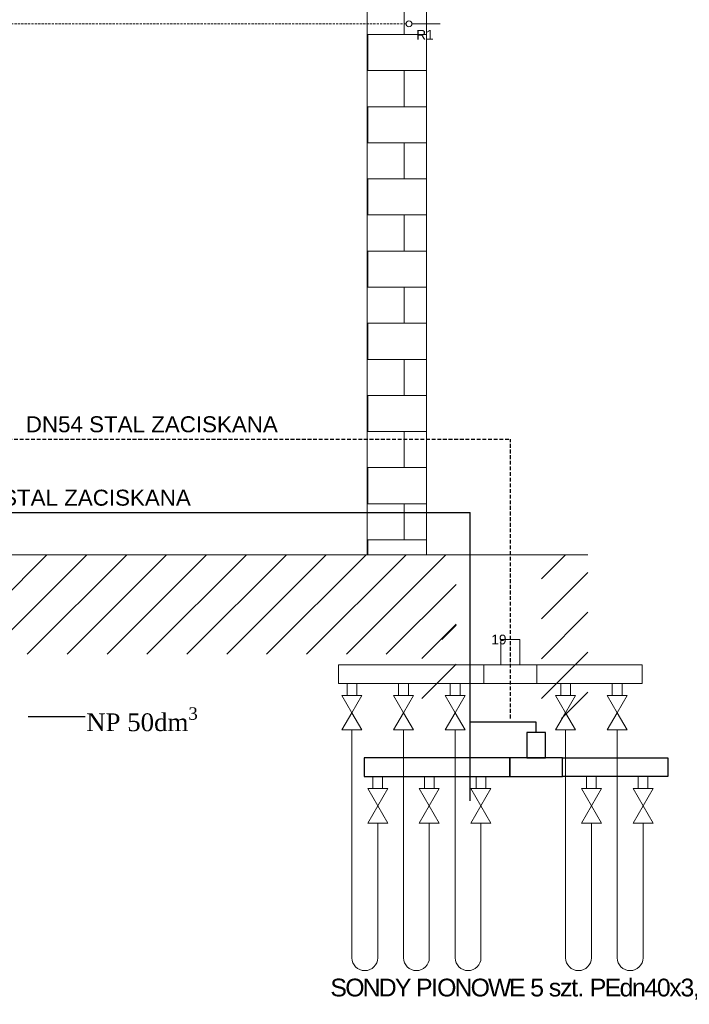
# Model space of a CAD drawing. Header units: millimetres. Extents: x -17122 to 7392, y -6480 to -3200.
# Tile 5 of 70: x -8195 to -7064, y -6237 to -4574. Entities that reach past the tile are written whole.
import ezdxf
from ezdxf import colors
from ezdxf.entities.mleader import LeaderData, LeaderLine
from ezdxf.math import Vec2, Vec3

# ---------------------------------------------------------------- set-up
doc = ezdxf.new("R2010")
doc.units = ezdxf.units.MM
doc.linetypes.add('ÈÁRKOVANÁ', pattern=[19.05, 12.7, -6.35])
for name, color, linetype, lineweight in [('Armatury', 7, 'Continuous', 9), ('AU_apkure', 1, 'Continuous', 30), ('Linia pomocnicza', 4, 'Continuous', 9), ('Przewody elektryczne', 4, 'ÈÁRKOVANÁ', 9), ('Ruroci¹gi (wszystkie)', 1, 'Continuous', 30), ('Tekst', 7, 'Continuous', 9), ('Urządzenia - Armatura', 7, 'Continuous', 20)]:
    doc.layers.add(name, color=color, linetype=linetype, lineweight=lineweight)
doc.styles.add('Arial_____', font='arial.ttf')
doc.styles.get("Standard").update_dxf_attribs({"font": 'arial.ttf'})

# ---------------------------------------------------------------- blocks, each defined once
blk = doc.blocks.new('A$C6C9C092F')
at = {"color": 0, "linetype": 'ByBlock', "lineweight": -2}
for p, q in [((-129, 446), (129, 446)), ((0, 223), (-129, 446)), ((129, 446), (0, 223)), ((-129, 0), (0, 223)), ((0, 223), (129, 0)), ((129, 0), (-129, 0))]:
    blk.add_line(p, q, dxfattribs=at)

msp = doc.modelspace()

# ---------------------------------------------------------------- hatches: boundary and pattern name
at = {"layer": 'Tekst'}
h = msp.add_hatch(dxfattribs=at)
h.set_pattern_fill('AR-B816', color=256, scale=0.3, style=0)
h.set_pattern_definition([(0, (-23029.746, -6915.09), (0, 60.96), []), (90, (-23029.746, -6915.09), (-60.96, 60.96), [60.96, -60.96])])
h.paths.add_polyline_path([(-7608.2, -5477.2), (-7508.2, -5477.2), (-7508.2, -4362.2), (-7608.2, -4362.2)])

# ---------------------------------------------------------------- linework, layer by layer
at = {"color": 150}
for p, q in [((-7367.5, -5820.2), (-7613, -5820.2)), ((-7613, -5820.2), (-7613, -5851.9)), ((-7367.5, -5851.9), (-7367.5, -5820.2)), ((-7278.1, -5851.9), (-7278.1, -5820.2)), ((-7278.1, -5820.2), (-7100.3, -5820.2)), ((-7100.3, -5820.2), (-7100.3, -5851.9)), ((-7613, -5851.9), (-7367.5, -5851.9)), ((-7100.3, -5851.9), (-7278.1, -5851.9))]:
    msp.add_line(p, q, dxfattribs=at)
for points in [[(-7338.7, -5777.7), (-7338.7, -5820.2), (-7306.9, -5820.2), (-7306.9, -5777.7)], [(-7367.5, -5851.9), (-7278.1, -5851.9), (-7278.1, -5820.2), (-7367.5, -5820.2)]]:
    msp.add_lwpolyline(points, close=True, dxfattribs=at)
at = {"layer": 'Armatury'}
msp.add_line((-7532.5, -4580.5), (-7484.7, -4580.5), dxfattribs=at)
at = {"layer": 'AU_apkure', "lineweight": 20}
for p, q in [((-7411, -5663), (-7656.6, -5663)), ((-7656.6, -5663), (-7656.6, -5694.8)), ((-7411, -5694.8), (-7411, -5663)), ((-7321.7, -5694.8), (-7321.7, -5663)), ((-7321.7, -5663), (-7143.9, -5663)), ((-7143.9, -5663), (-7143.9, -5694.8)), ((-7656.6, -5694.8), (-7411, -5694.8)), ((-7143.9, -5694.8), (-7321.7, -5694.8))]:
    msp.add_line(p, q, dxfattribs=at)
for points in [[(-7382.2, -5620.6), (-7382.2, -5663), (-7350.5, -5663), (-7350.5, -5620.6)], [(-7411, -5694.8), (-7321.7, -5694.8), (-7321.7, -5663), (-7411, -5663)]]:
    msp.add_lwpolyline(points, close=True, dxfattribs=at)
at = {"layer": 'Linia pomocnicza', "color": 0}
for p, q in [((-8316.7, -5645.3), (-8148.6, -5477.2)), ((-8249.3, -5645.3), (-8081.3, -5477.2)), ((-8182, -5645.3), (-8013.9, -5477.2)), ((-8114.6, -5645.3), (-7946.6, -5477.2)), ((-8047.3, -5645.3), (-7879.2, -5477.2)), ((-7979.9, -5645.3), (-7811.9, -5477.2)), ((-7912.6, -5645.3), (-7744.5, -5477.2)), ((-7845.2, -5645.3), (-7677.2, -5477.2)), ((-7777.9, -5645.3), (-7609.8, -5477.2)), ((-7710.5, -5645.3), (-7542.5, -5477.2)), ((-7643.2, -5645.3), (-7475.1, -5477.2)), ((-7314, -5518.2), (-7273.1, -5477.2)), ((-7314, -5585.5), (-7235.7, -5507.2)), ((-7575.8, -5645.3), (-7457.8, -5527.3)), ((-7314, -5652.9), (-7235.7, -5574.5)), ((-7515.7, -5652.6), (-7457.8, -5594.7)), ((-7482.2, -5620.6), (-7457.8, -5596.2)), ((-7314, -5720.2), (-7235.7, -5641.9)), ((-7515.7, -5719.9), (-7457.8, -5662)), ((-7280.2, -5753.7), (-7235.7, -5709.2))]:
    msp.add_line(p, q, dxfattribs=at)
msp.add_circle((-7537.5, -4580.5), 5, dxfattribs=at)
at = {"layer": 'Przewody elektryczne', "color": 7, "ltscale": 0.3}
msp.add_line((-7542.5, -4580.5), (-9008.2, -4580.5), dxfattribs=at)
at = {"layer": 'Ruroci¹gi (wszystkie)', "linetype": 'ÈÁRKOVANÁ', "ltscale": 0.5}
for p in [(-8508.8, -5282), (-7366.4, -5753.7)]:
    msp.add_line(p, (-7366.4, -5282), dxfattribs=at)
at = {"layer": 'Ruroci¹gi (wszystkie)', "color": 4, "ltscale": 0.5}
for p in [(-8932.6, -5406.1), (-7434.3, -5893.1)]:
    msp.add_line(p, (-7434.3, -5406.1), dxfattribs=at)
at = {"layer": 'Ruroci¹gi (wszystkie)', "color": 4, "lineweight": 30, "ltscale": 0.5}
for p, q in [((-7322.8, -5760), (-7434.3, -5760)), ((-7322.8, -5777.7), (-7322.8, -5760))]:
    msp.add_line(p, q, dxfattribs=at)
at = {"layer": 'Tekst'}
for p, q in [((-7608.2, -5477.2), (-7608.2, -4362.2)), ((-7508.2, -5477.2), (-7508.2, -4362.2)), ((-10209.1, -5477.2), (-7235.7, -5477.2))]:
    msp.add_line(p, q, dxfattribs=at)
at = {"layer": 'Urządzenia - Armatura'}
for p, q in [((-7633.9, -5773.2), (-7633.9, -6158)), ((-7546.7, -5773.2), (-7546.7, -6158)), ((-7459.6, -5773.2), (-7459.6, -6158)), ((-7273.1, -5773.2), (-7273.1, -6158)), ((-7186, -5773.2), (-7186, -6158)), ((-7590.3, -5930.3), (-7590.3, -6158)), ((-7503.2, -5930.3), (-7503.2, -6158)), ((-7416, -5930.3), (-7416, -6158)), ((-7229.6, -5930.3), (-7229.6, -6158)), ((-7142.4, -5930.3), (-7142.4, -6158))]:
    msp.add_line(p, q, dxfattribs=at)
at = {"layer": 'Urządzenia - Armatura', "lineweight": 5}
for points in [[(-7642.1, -5715), (-7625.6, -5715), (-7625.6, -5694.8), (-7642.1, -5694.8)], [(-7555, -5715), (-7538.5, -5715), (-7538.5, -5694.8), (-7555, -5694.8)], [(-7467.9, -5715), (-7451.3, -5715), (-7451.3, -5694.8), (-7467.9, -5694.8)], [(-7264.9, -5715), (-7281.4, -5715), (-7281.4, -5694.8), (-7264.9, -5694.8)], [(-7177.7, -5715), (-7194.3, -5715), (-7194.3, -5694.8), (-7177.7, -5694.8)], [(-7598.6, -5872.1), (-7582, -5872.1), (-7582, -5851.9), (-7598.6, -5851.9)], [(-7511.4, -5872.1), (-7494.9, -5872.1), (-7494.9, -5851.9), (-7511.4, -5851.9)], [(-7424.3, -5872.1), (-7407.8, -5872.1), (-7407.8, -5851.9), (-7424.3, -5851.9)], [(-7221.3, -5872.1), (-7237.8, -5872.1), (-7237.8, -5851.9), (-7221.3, -5851.9)], [(-7134.1, -5872.1), (-7150.7, -5872.1), (-7150.7, -5851.9), (-7134.1, -5851.9)]]:
    msp.add_lwpolyline(points, close=True, dxfattribs=at)
at = {"layer": 'Urządzenia - Armatura'}
for centre in [(-7612.1, -6158), (-7525, -6158), (-7437.8, -6158), (-7251.3, -6158), (-7164.2, -6158)]:
    msp.add_arc(centre, 21.8, 180, 0, dxfattribs=at)

# ---------------------------------------------------------------- block references
at = {"layer": 'Urządzenia - Armatura', "lineweight": 5, "yscale": 0.1307081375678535, "rotation": 180}
for p, xscale, zscale in [((-7633.9, -5715), -0.1307081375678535, 0.1307081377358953), ((-7546.7, -5715), -0.1307081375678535, 0.1307081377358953), ((-7459.6, -5715), -0.1307081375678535, 0.1307081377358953), ((-7273.1, -5715), 0.1307081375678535, 0.1307081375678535), ((-7186, -5715), 0.1307081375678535, 0.1307081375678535), ((-7590.3, -5872.1), -0.1307081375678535, 0.1307081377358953), ((-7503.2, -5872.1), -0.1307081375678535, 0.1307081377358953), ((-7416, -5872.1), -0.1307081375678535, 0.1307081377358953), ((-7229.6, -5872.1), 0.1307081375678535, 0.1307081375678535), ((-7142.4, -5872.1), 0.1307081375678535, 0.1307081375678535)]:
    msp.add_blockref('A$C6C9C092F', p, dxfattribs=dict(at, xscale=xscale, zscale=zscale))

# ---------------------------------------------------------------- texts
at = {"insert": (-7348.5, -6228.9), "char_height": 30, "width": 1896.788, "attachment_point": 8, "style": 'Arial_____'}
msp.add_mtext('{\\T0.9;SONDY PIONOWE 5 szt. PEdn40x3,7 }', dxfattribs=at)
at = {"layer": 'Tekst'}
for s, height, p in [('R1', 16.5, (-7525.3, -4607.2)), ('DN54 STAL ZACISKANA', 27, (-8184.4, -5270.4)), ('DN54 STAL ZACISKANA', 27, (-8331.3, -5394.4)), ('19', 16.5, (-7398.5, -5628.7))]:
    msp.add_text(s, height=height, dxfattribs=at).set_placement(p)

# ---------------------------------------------------------------- leaders
at = {"lineweight": 0, "ltscale": 40}
ml = msp.add_multileader_mtext('Standard', dxfattribs=at)
ml.set_content('\\A1;{\\H0.92308x;\\W0.9;\\T0.9;POMPA CIEPŁA 1- SPRĘŻARKOWA\\PMOC GRZEWCZA 17,5 kW\\H1.0833x; }', color=256)
ml.set_leader_properties()
ml.build(insert=Vec2(0, 0))
ml.multileader.update_dxf_attribs({"text_left_attachment_type": 2, "text_right_attachment_type": 2, "dogleg_length": 0.36, "arrow_head_size": 0})
ctx = ml.context
ctx.base_point, ctx.char_height, ctx.arrow_head_size, ctx.landing_gap_size, ctx.plane_origin = Vec3(-8713.7, -4784.6), 26, 0, 4, Vec3(-9529.2, -7486.3)
ctx.left_attachment, ctx.right_attachment = 2, 2
notes = []
notes.append((ctx, [(0, (1, 1, 0), (-8816.6, -4784.6), (1, 0), 102.9, [(0, [(-8957.8, -5197.7)], 0, [])])]))
ctx.mtext.insert, ctx.mtext.rotation, ctx.mtext.width, ctx.mtext.flow_direction = Vec3(-8709.7, -4746.4), 6.283185, 1497.109, 5
ml = msp.add_multileader_mtext('Standard', dxfattribs=at)
ml.set_content('\\A1;{\\fTimes New Roman|b0|i0|c238|p18;NP 50dm\\H0.7x;\\S3^ ;}', color=256)
ml.set_leader_properties()
ml.build(insert=Vec2(0, 0))
ml.multileader.update_dxf_attribs({"text_left_attachment_type": 2, "text_right_attachment_type": 2, "dogleg_length": 0.36, "arrow_head_size": 0})
ctx = ml.context
ctx.base_point, ctx.char_height, ctx.arrow_head_size, ctx.plane_origin = Vec3(-8084.4, -5750.7), 30, 0, Vec3(-9677.8, -7217.5)
ctx.left_attachment, ctx.right_attachment = 2, 2
notes.append((ctx, [(1, (1, 1, 0), (-8096.7, -5750.7), (1, 0), 12.3, [(0, [(-8180.3, -5750.7)], 0, [])])]))
ctx.mtext.insert, ctx.mtext.width, ctx.mtext.flow_direction = Vec3(-8082.4, -5735), 861.512, 5
for ctx, leaders in notes:
    for number, flags, end, landing, length, lines in leaders:
        leader = LeaderData()
        leader.index, (leader.has_last_leader_line, leader.has_dogleg_vector, leader.attachment_direction) = number, flags
        leader.last_leader_point, leader.dogleg_vector, leader.dogleg_length = Vec3(end), Vec3(landing), length
        for number, points, colour, breaks in lines:
            line = LeaderLine()
            line.index, line.vertices, line.color, line.breaks = number, Vec3.list(points), colors.encode_raw_color(colour), breaks
            leader.lines.append(line)
        ctx.leaders.append(leader)

doc.saveas('drawing.dxf')
